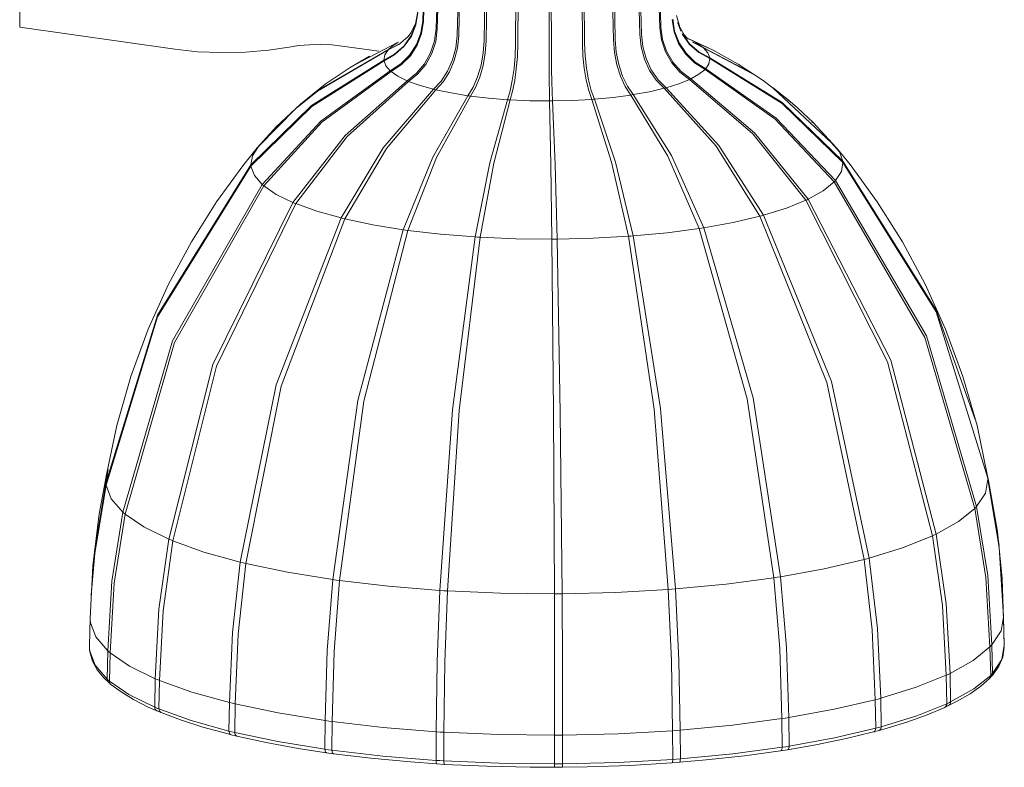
# Model space of a CAD drawing. Header units: millimetres. Extents: x -6729 to -4564, y -1759 to 6729.
# Tile 1 of 5: x -5787 to -5573, y -1759 to -1597. Entities that reach past the tile are written whole.
import ezdxf

# ---------------------------------------------------------------- set-up
doc = ezdxf.new("R2010")
doc.units = ezdxf.units.MM
doc.layers.add('Luminarias', color=7, linetype='Continuous', lineweight=20)

# ---------------------------------------------------------------- blocks, each defined once
blk = doc.blocks.new('64273 - VENICE White wall lamp Stripes-561556-00 Isometrico PDF')
at = {"layer": 'Luminarias', "color": 9, "lineweight": 9, "true_color": 0xc0c0c0}
for p, q in [((-336.2, -1534.28), (-336.2, -1599.06)), ((-248.99, -1597.64), (-248.04, -1569.75)), ((-248.04, -1569.75), (-248.99, -1597.64)), ((-247.9, -1569.87), (-248.85, -1597.76)), ((-248.85, -1597.76), (-247.9, -1569.87)), ((-246.09, -1599.35), (-245.23, -1571.4)), ((-245.23, -1571.4), (-246.09, -1599.35)), ((-244.99, -1571.5), (-245.83, -1599.46)), ((-245.83, -1599.46), (-244.99, -1571.5)), ((-197.67, -1599.14), (-198.53, -1571.2)), ((-198.53, -1571.2), (-197.67, -1599.14)), ((-198.31, -1571.09), (-197.43, -1599.03)), ((-197.43, -1599.03), (-198.31, -1571.09)), ((-241.54, -1600.81), (-240.86, -1572.81)), ((-240.86, -1572.81), (-241.54, -1600.81)), ((-240.51, -1572.89), (-241.19, -1600.9)), ((-241.19, -1600.9), (-240.51, -1572.89)), ((-235.68, -1601.92), (-235.2, -1573.88)), ((-235.2, -1573.88), (-235.68, -1601.92)), ((-234.79, -1573.93), (-235.25, -1601.98)), ((-235.25, -1601.98), (-234.79, -1573.93)), ((-228.89, -1602.6), (-228.65, -1574.54)), ((-228.65, -1574.54), (-228.89, -1602.6)), ((-228.19, -1574.56), (-228.42, -1602.63)), ((-228.42, -1602.63), (-228.19, -1574.56)), ((-214.42, -1602.54), (-214.69, -1574.48)), ((-214.69, -1574.48), (-214.42, -1602.54)), ((-214.24, -1574.44), (-213.95, -1602.51)), ((-213.95, -1602.51), (-214.24, -1574.44)), ((-207.72, -1601.8), (-208.24, -1573.76)), ((-208.24, -1573.76), (-207.72, -1601.8)), ((-207.83, -1573.7), (-207.31, -1601.73)), ((-207.31, -1601.73), (-207.83, -1573.7)), ((-202.01, -1600.64), (-202.72, -1572.64)), ((-202.72, -1572.64), (-202.01, -1600.64)), ((-202.4, -1572.55), (-201.67, -1600.55)), ((-201.67, -1600.55), (-202.4, -1572.55)), ((-221.64, -1602.82), (-221.66, -1574.74)), ((-221.66, -1574.74), (-221.64, -1602.82)), ((-221.19, -1574.74), (-221.15, -1602.81)), ((-221.15, -1602.81), (-221.19, -1574.74)), ((-193.77, -1598.03), (-193.75, -1598.07)), ((-193.75, -1598.07), (-193.77, -1598.03)), ((-302.6, -1603.82), (-336.2, -1599.06)), ((-263.66, -1607.14), (-254.3, -1602.3)), ((-252.16, -1601.06), (-252.31, -1601.22)), ((-191.67, -1601.45), (-191.58, -1601.53)), ((-191.58, -1601.53), (-191.53, -1601.57)), ((-191.39, -1601.56), (-191.48, -1601.52)), ((-187.15, -1603.56), (-191.48, -1601.52)), ((-191.48, -1601.52), (-187.15, -1603.56)), ((-190.64, -1602.23), (-188.38, -1603.36)), ((-188.38, -1603.36), (-190.64, -1602.23)), ((-258.46, -1604.23), (-266.39, -1603.11)), ((-255.77, -1603.58), (-254.03, -1602.64)), ((-254.03, -1602.64), (-255.77, -1603.58)), ((-188.21, -1603.51), (-190.48, -1602.37)), ((-190.48, -1602.37), (-188.21, -1603.51)), ((-188.38, -1603.36), (-189.89, -1602.33)), ((-188.29, -1603.4), (-178.13, -1608.75)), ((-178.13, -1608.75), (-188.29, -1603.4)), ((-177.78, -1609.02), (-188.21, -1603.51)), ((-188.21, -1603.51), (-177.78, -1609.02)), ((-173.15, -1612.16), (-168.94, -1615.55)), ((-168.94, -1615.55), (-173.15, -1612.16)), ((-160.5, -1624.04), (-173.15, -1612.19)), ((-173.15, -1612.19), (-160.5, -1624.04)), ((-167.86, -1616.5), (-169.94, -1614.7)), ((-284.54, -1624.86), (-276.27, -1616.49)), ((-276.27, -1616.49), (-284.54, -1624.86)), ((-276.05, -1616.26), (-276.04, -1616.25)), ((-276.04, -1616.25), (-276.05, -1616.26)), ((-282.87, -1622.95), (-280.6, -1620.54)), ((-164.75, -1619.49), (-164.5, -1619.73)), ((-164.5, -1619.73), (-164.75, -1619.49)), ((-284.74, -1625.08), (-282.87, -1622.95)), ((-284.51, -1624.85), (-284.28, -1624.58)), ((-284.28, -1624.58), (-284.51, -1624.85)), ((-317.04, -1694.68), (-317.55, -1697.65)), ((-126.71, -1696.4), (-126.83, -1695.77)), ((-126.62, -1696.82), (-124.26, -1711.17)), ((-124.26, -1711.17), (-126.62, -1696.82)), ((-123.61, -1718.36), (-124.63, -1708.15)), ((-123.29, -1726.92), (-123.61, -1718.36)), ((-320.93, -1726.82), (-321.09, -1732.96)), ((-320.92, -1726.51), (-320.92, -1727.41)), ((-123.35, -1726.12), (-123.33, -1726.56)), ((-123.33, -1726.56), (-123.35, -1726.12)), ((-123.15, -1732.7), (-123.3, -1726.56)), ((-123.3, -1726.56), (-123.15, -1732.7)), ((-123.13, -1732.96), (-123.29, -1726.82)), ((-321.09, -1733.13), (-321.08, -1733.62)), ((-321.08, -1732.82), (-321.08, -1733.55)), ((-321.08, -1733.62), (-321.03, -1734.12)), ((-321.03, -1733.77), (-321.03, -1733.99)), ((-321.03, -1733.99), (-321.03, -1733.77)), ((-321.03, -1733.99), (-321, -1734.24)), ((-321, -1734.24), (-321.03, -1733.99)), ((-317.27, -1740.08), (-317.12, -1733.92)), ((-317.12, -1733.92), (-317.27, -1740.08)), ((-316.63, -1734.34), (-316.78, -1740.5)), ((-316.78, -1740.5), (-316.63, -1734.34)), ((-126.08, -1739.25), (-126.24, -1733.1)), ((-126.24, -1733.1), (-126.08, -1739.25)), ((-125.83, -1732.67), (-125.68, -1738.82)), ((-125.68, -1738.82), (-125.83, -1732.67)), ((-123.18, -1732.95), (-123.15, -1732.7)), ((-123.15, -1732.7), (-123.18, -1732.95)), ((-316.98, -1740.75), (-316.47, -1741.19)), ((-306.98, -1746.13), (-306.85, -1739.96)), ((-306.85, -1739.96), (-306.98, -1746.13)), ((-305.95, -1740.34), (-306.08, -1746.5)), ((-306.08, -1746.5), (-305.95, -1740.34)), ((-135.57, -1745.39), (-135.7, -1739.22)), ((-135.7, -1739.22), (-135.57, -1745.39)), ((-134.88, -1738.84), (-134.74, -1745)), ((-134.74, -1745), (-134.88, -1738.84)), ((-125.91, -1739.44), (-126.34, -1739.89)), ((-150.95, -1750.69), (-151.06, -1744.51)), ((-151.06, -1744.51), (-150.95, -1750.69)), ((-149.87, -1744.2), (-149.76, -1750.37)), ((-149.76, -1750.37), (-149.87, -1744.2)), ((-306.52, -1746.92), (-305.61, -1747.29)), ((-290.91, -1751.29), (-290.8, -1745.12)), ((-290.8, -1745.12), (-290.91, -1751.29)), ((-289.55, -1745.42), (-289.66, -1751.59)), ((-289.66, -1751.59), (-289.55, -1745.42)), ((-135.19, -1745.78), (-136.02, -1746.17)), ((-270.15, -1755.22), (-270.07, -1749.04)), ((-270.07, -1749.04), (-270.15, -1755.22)), ((-268.56, -1749.25), (-268.63, -1755.43)), ((-268.63, -1755.43), (-268.56, -1749.25)), ((-171.18, -1754.79), (-171.26, -1748.61)), ((-171.26, -1748.61), (-171.18, -1754.79)), ((-169.79, -1748.38), (-169.71, -1754.56)), ((-169.71, -1754.56), (-169.79, -1748.38)), ((-246.11, -1757.64), (-246.07, -1751.45)), ((-246.07, -1751.45), (-246.11, -1757.64)), ((-194.88, -1757.42), (-194.92, -1751.23)), ((-194.92, -1751.23), (-194.88, -1757.42)), ((-193.27, -1751.11), (-193.23, -1757.29)), ((-193.23, -1757.29), (-193.27, -1751.11)), ((-150.23, -1751.16), (-151.41, -1751.48)), ((-290.45, -1752.08), (-289.21, -1752.38)), ((-244.4, -1751.56), (-244.43, -1757.74)), ((-244.43, -1757.74), (-244.4, -1751.56)), ((-220.44, -1758.39), (-220.44, -1752.2)), ((-220.44, -1752.2), (-220.44, -1758.39)), ((-218.72, -1752.19), (-218.71, -1758.38)), ((-218.71, -1758.38), (-218.72, -1752.19)), ((-170.08, -1755.33), (-171.54, -1755.56)), ((-269.8, -1755.98), (-268.29, -1756.19)), ((-245.93, -1758.39), (-244.26, -1758.49)), ((-218.74, -1759.12), (-220.45, -1759.13)), ((-193.44, -1758.04), (-195.08, -1758.17))]:
    blk.add_line(p, q, dxfattribs=at)
for points in [[(-250.07, -1595.61, 0), (-250.58, -1598.32, 0), (-251.53, -1600.25, 0), (-252.16, -1601.06, 0)], [(-250.05, -1595.93, 0), (-250.46, -1598.53, 0), (-251.45, -1600.99, 0), (-252.99, -1603.17, 0), (-254.99, -1604.97, 0), (-257.36, -1606.29, 0)], [(-257.36, -1606.29, 0), (-254.99, -1604.97, 0), (-252.99, -1603.17, 0), (-251.45, -1600.99, 0), (-250.46, -1598.53, 0), (-250.05, -1595.93, 0)], [(-256.02, -1608.46, 0), (-253.74, -1606.99, 0), (-251.82, -1605.07, 0), (-250.34, -1602.79, 0), (-249.38, -1600.27, 0), (-248.99, -1597.64, 0)], [(-248.99, -1597.64, 0), (-249.38, -1600.27, 0), (-250.34, -1602.79, 0), (-251.82, -1605.07, 0), (-253.74, -1606.99, 0), (-256.02, -1608.46, 0)], [(-248.85, -1597.76, 0), (-249.24, -1600.39, 0), (-250.19, -1602.92, 0), (-251.66, -1605.2, 0), (-253.58, -1607.13, 0), (-255.84, -1608.61, 0)], [(-255.84, -1608.61, 0), (-253.58, -1607.13, 0), (-251.66, -1605.2, 0), (-250.19, -1602.92, 0), (-249.24, -1600.39, 0), (-248.85, -1597.76, 0)], [(-187.9, -1608.16, 0), (-190.19, -1606.72, 0), (-192.14, -1604.81, 0), (-193.63, -1602.55, 0), (-194.59, -1600.04, 0), (-194.99, -1597.41, 0)], [(-194.99, -1597.41, 0), (-194.59, -1600.04, 0), (-193.63, -1602.55, 0), (-192.14, -1604.81, 0), (-190.19, -1606.72, 0), (-187.9, -1608.16, 0)], [(-194.87, -1597.29, 0), (-194.48, -1599.91, 0), (-193.51, -1602.42, 0), (-192.01, -1604.68, 0), (-190.06, -1606.57, 0), (-187.75, -1608.01, 0)], [(-187.75, -1608.01, 0), (-190.06, -1606.57, 0), (-192.01, -1604.68, 0), (-193.51, -1602.42, 0), (-194.48, -1599.91, 0), (-194.87, -1597.29, 0)], [(-194.08, -1596.52, 0), (-193.37, -1599.03, 0), (-192.39, -1600.67, 0), (-191.67, -1601.45, 0)], [(-250.47, -1598.4, 0), (-251.47, -1600.86, 0), (-253.01, -1603.03, 0), (-255.01, -1604.82, 0), (-257.37, -1606.13, 0)], [(-257.37, -1606.13, 0), (-255.01, -1604.82, 0), (-253.01, -1603.03, 0), (-251.47, -1600.86, 0), (-250.47, -1598.4, 0)], [(-252.35, -1610.61, 0), (-250.32, -1609, 0), (-248.61, -1606.96, 0), (-247.29, -1604.59, 0), (-246.43, -1602.01, 0), (-246.09, -1599.35, 0)], [(-246.09, -1599.35, 0), (-246.43, -1602.01, 0), (-247.29, -1604.59, 0), (-248.61, -1606.96, 0), (-250.32, -1609, 0), (-252.35, -1610.61, 0)], [(-245.83, -1599.46, 0), (-246.17, -1602.12, 0), (-247.02, -1604.7, 0), (-248.32, -1607.08, 0), (-250.02, -1609.13, 0), (-252.03, -1610.75, 0)], [(-252.03, -1610.75, 0), (-250.02, -1609.13, 0), (-248.32, -1607.08, 0), (-247.02, -1604.7, 0), (-246.17, -1602.12, 0), (-245.83, -1599.46, 0)], [(-191.28, -1610.35, 0), (-193.34, -1608.76, 0), (-195.1, -1606.73, 0), (-196.44, -1604.37, 0), (-197.31, -1601.8, 0), (-197.67, -1599.14, 0)], [(-197.67, -1599.14, 0), (-197.31, -1601.8, 0), (-196.44, -1604.37, 0), (-195.1, -1606.73, 0), (-193.34, -1608.76, 0), (-191.28, -1610.35, 0)], [(-197.43, -1599.03, 0), (-197.08, -1601.68, 0), (-196.2, -1604.25, 0), (-194.84, -1606.61, 0), (-193.07, -1608.63, 0), (-190.98, -1610.21, 0)], [(-190.98, -1610.21, 0), (-193.07, -1608.63, 0), (-194.84, -1606.61, 0), (-196.2, -1604.25, 0), (-197.08, -1601.68, 0), (-197.43, -1599.03, 0)], [(-193.1, -1599.92, 0), (-193.75, -1598.16, 0), (-193.78, -1598.07, 0)], [(-193.78, -1598.07, 0), (-193.75, -1598.16, 0), (-193.1, -1599.92, 0)], [(-256.47, -1603.95, 0), (-254.17, -1602.79, 0), (-252.21, -1601.12, 0)], [(-252.21, -1601.12, 0), (-254.17, -1602.79, 0), (-256.47, -1603.95, 0)], [(-254.3, -1602.3, 0), (-255.44, -1603.04, 0), (-256.32, -1603.8, 0)], [(-252.31, -1601.22, 0), (-252.76, -1601.63, 0), (-252.79, -1601.65, 0)], [(-246.62, -1612.45, 0), (-244.98, -1610.72, 0), (-243.59, -1608.57, 0), (-242.52, -1606.12, 0), (-241.83, -1603.49, 0), (-241.54, -1600.81, 0)], [(-241.54, -1600.81, 0), (-241.83, -1603.49, 0), (-242.52, -1606.12, 0), (-243.59, -1608.57, 0), (-244.98, -1610.72, 0), (-246.62, -1612.45, 0)], [(-241.19, -1600.9, 0), (-241.47, -1603.57, 0), (-242.15, -1606.21, 0), (-243.2, -1608.66, 0), (-244.56, -1610.82, 0), (-246.18, -1612.56, 0)], [(-246.18, -1612.56, 0), (-244.56, -1610.82, 0), (-243.2, -1608.66, 0), (-242.15, -1606.21, 0), (-241.47, -1603.57, 0), (-241.19, -1600.9, 0)], [(-239.23, -1613.85, 0), (-238.08, -1612.02, 0), (-237.11, -1609.8, 0), (-236.36, -1607.28, 0), (-235.88, -1604.61, 0), (-235.68, -1601.92, 0)], [(-235.68, -1601.92, 0), (-235.88, -1604.61, 0), (-236.36, -1607.28, 0), (-237.11, -1609.8, 0), (-238.08, -1612.02, 0), (-239.23, -1613.85, 0)], [(-235.25, -1601.98, 0), (-235.44, -1604.67, 0), (-235.91, -1607.34, 0), (-236.63, -1609.86, 0), (-237.57, -1612.09, 0), (-238.68, -1613.93, 0)], [(-238.68, -1613.93, 0), (-237.57, -1612.09, 0), (-236.63, -1609.86, 0), (-235.91, -1607.34, 0), (-235.44, -1604.67, 0), (-235.25, -1601.98, 0)], [(-203.97, -1613.7, 0), (-205.18, -1611.88, 0), (-206.21, -1609.66, 0), (-207, -1607.16, 0), (-207.52, -1604.49, 0), (-207.72, -1601.8, 0)], [(-207.72, -1601.8, 0), (-207.52, -1604.49, 0), (-207, -1607.16, 0), (-206.21, -1609.66, 0), (-205.18, -1611.88, 0), (-203.97, -1613.7, 0)], [(-207.31, -1601.73, 0), (-207.09, -1604.42, 0), (-206.57, -1607.09, 0), (-205.75, -1609.59, 0), (-204.69, -1611.8, 0), (-203.44, -1613.62, 0)], [(-203.44, -1613.62, 0), (-204.69, -1611.8, 0), (-205.75, -1609.59, 0), (-206.57, -1607.09, 0), (-207.09, -1604.42, 0), (-207.31, -1601.73, 0)], [(-196.76, -1612.24, 0), (-198.46, -1610.52, 0), (-199.9, -1608.38, 0), (-201, -1605.94, 0), (-201.72, -1603.31, 0), (-202.01, -1600.64, 0)], [(-202.01, -1600.64, 0), (-201.72, -1603.31, 0), (-201, -1605.94, 0), (-199.9, -1608.38, 0), (-198.46, -1610.52, 0), (-196.76, -1612.24, 0)], [(-201.67, -1600.55, 0), (-201.38, -1603.22, 0), (-200.65, -1605.84, 0), (-199.53, -1608.28, 0), (-198.06, -1610.41, 0), (-196.33, -1612.12, 0)], [(-196.33, -1612.12, 0), (-198.06, -1610.41, 0), (-199.53, -1608.28, 0), (-200.65, -1605.84, 0), (-201.38, -1603.22, 0), (-201.67, -1600.55, 0)], [(-186.85, -1605.83, 0), (-189.22, -1604.54, 0), (-191.22, -1602.77, 0), (-192.76, -1600.6, 0), (-192.82, -1600.48, 0)], [(-192.82, -1600.48, 0), (-192.76, -1600.6, 0), (-191.22, -1602.77, 0), (-189.22, -1604.54, 0), (-186.85, -1605.83, 0)], [(-192.77, -1600.47, 0), (-191.23, -1602.63, 0), (-189.23, -1604.39, 0), (-186.87, -1605.67, 0)], [(-186.87, -1605.67, 0), (-189.23, -1604.39, 0), (-191.23, -1602.63, 0), (-192.77, -1600.47, 0)], [(-169.94, -1614.7, 0), (-175.29, -1610.57, 0), (-180.71, -1607.02, 0), (-186.11, -1604.02, 0), (-191.39, -1601.56, 0)], [(-277.89, -1603.34, 0), (-282.37, -1604.03, 0), (-287.36, -1604.43, 0), (-292.58, -1604.54, 0), (-297.76, -1604.33, 0), (-302.6, -1603.82, 0)], [(-266.39, -1603.11, 0), (-268.64, -1602.87, 0), (-271.05, -1602.78, 0), (-273.48, -1602.82, 0), (-275.8, -1603.01, 0), (-277.89, -1603.34, 0)], [(-276.15, -1616.39, 0), (-271.73, -1612.84, 0), (-256.47, -1603.95, 0)], [(-256.47, -1603.95, 0), (-271.73, -1612.84, 0), (-276.15, -1616.39, 0)], [(-271.56, -1612.64, 0), (-271.52, -1612.62, 0), (-256.4, -1603.83, 0)], [(-256.4, -1603.83, 0), (-271.52, -1612.62, 0), (-271.56, -1612.64, 0)], [(-256.47, -1603.95, 0), (-257.18, -1605.04, 0), (-257.37, -1606.13, 0)], [(-256.32, -1603.8, 0), (-256.4, -1603.88, 0), (-256.47, -1603.95, 0)], [(-230.66, -1614.71, 0), (-230.09, -1612.83, 0), (-229.6, -1610.55, 0), (-229.23, -1608, 0), (-228.99, -1605.31, 0), (-228.89, -1602.6, 0)], [(-228.89, -1602.6, 0), (-228.99, -1605.31, 0), (-229.23, -1608, 0), (-229.6, -1610.55, 0), (-230.09, -1612.83, 0), (-230.66, -1614.71, 0)], [(-228.42, -1602.63, 0), (-228.51, -1605.34, 0), (-228.73, -1608.03, 0), (-229.08, -1610.58, 0), (-229.53, -1612.86, 0), (-230.06, -1614.75, 0)], [(-230.06, -1614.75, 0), (-229.53, -1612.86, 0), (-229.08, -1610.58, 0), (-228.73, -1608.03, 0), (-228.51, -1605.34, 0), (-228.42, -1602.63, 0)], [(-221.52, -1614.98, 0), (-221.56, -1613.08, 0), (-221.59, -1610.79, 0), (-221.62, -1608.22, 0), (-221.63, -1605.52, 0), (-221.64, -1602.82, 0)], [(-221.64, -1602.82, 0), (-221.63, -1605.52, 0), (-221.62, -1608.22, 0), (-221.59, -1610.79, 0), (-221.56, -1613.08, 0), (-221.52, -1614.98, 0)], [(-221.15, -1602.81, 0), (-221.14, -1605.52, 0), (-221.1, -1608.22, 0), (-221.05, -1610.78, 0), (-220.98, -1613.07, 0), (-220.9, -1614.98, 0)], [(-220.9, -1614.98, 0), (-220.98, -1613.07, 0), (-221.05, -1610.78, 0), (-221.1, -1608.22, 0), (-221.14, -1605.52, 0), (-221.15, -1602.81, 0)], [(-212.41, -1614.64, 0), (-213.06, -1612.75, 0), (-213.61, -1610.48, 0), (-214.03, -1607.93, 0), (-214.31, -1605.24, 0), (-214.42, -1602.54, 0)], [(-214.42, -1602.54, 0), (-214.31, -1605.24, 0), (-214.03, -1607.93, 0), (-213.61, -1610.48, 0), (-213.06, -1612.75, 0), (-212.41, -1614.64, 0)], [(-213.95, -1602.51, 0), (-213.83, -1605.21, 0), (-213.54, -1607.9, 0), (-213.09, -1610.44, 0), (-212.51, -1612.71, 0), (-211.82, -1614.59, 0)], [(-211.82, -1614.59, 0), (-212.51, -1612.71, 0), (-213.09, -1610.44, 0), (-213.54, -1607.9, 0), (-213.83, -1605.21, 0), (-213.95, -1602.51, 0)], [(-188.21, -1603.51, 0), (-188.29, -1603.43, 0), (-188.38, -1603.36, 0)], [(-186.87, -1605.67, 0), (-187.28, -1604.58, 0), (-188.21, -1603.51, 0)], [(-257.37, -1606.13, 0), (-273.03, -1615.99, 0), (-286.18, -1628.82, 0)], [(-286.18, -1628.82, 0), (-273.03, -1615.99, 0), (-257.37, -1606.13, 0)], [(-257.36, -1606.29, 0), (-273.01, -1616.21, 0), (-286.15, -1629.11, 0)], [(-286.15, -1629.11, 0), (-273.01, -1616.21, 0), (-257.36, -1606.29, 0)], [(-280.6, -1620.54, 0), (-275.41, -1615.66, 0), (-270.07, -1611.39, 0), (-264.67, -1607.72, 0), (-260.5, -1605.28, 0)], [(-257.37, -1606.13, 0), (-257.37, -1606.21, 0), (-257.36, -1606.29, 0)], [(-257.36, -1606.29, 0), (-256.95, -1607.39, 0), (-256.02, -1608.46, 0)], [(-187.75, -1608.01, 0), (-187.04, -1606.93, 0), (-186.85, -1605.83, 0)], [(-186.87, -1605.67, 0), (-171.22, -1615.32, 0), (-158.07, -1627.98, 0)], [(-186.85, -1605.83, 0), (-186.86, -1605.75, 0), (-186.87, -1605.67, 0)], [(-158.07, -1627.98, 0), (-171.22, -1615.32, 0), (-186.87, -1605.67, 0)], [(-158.04, -1628.27, 0), (-171.19, -1615.55, 0), (-186.85, -1605.83, 0)], [(-186.85, -1605.83, 0), (-171.19, -1615.55, 0), (-158.04, -1628.27, 0)], [(-283.72, -1633.04, 0), (-271.07, -1619.34, 0), (-256.02, -1608.46, 0)], [(-256.02, -1608.46, 0), (-271.07, -1619.34, 0), (-283.72, -1633.04, 0)], [(-255.84, -1608.61, 0), (-270.82, -1619.56, 0), (-283.4, -1633.32, 0)], [(-283.4, -1633.32, 0), (-270.82, -1619.56, 0), (-255.84, -1608.61, 0)], [(-256.02, -1608.46, 0), (-255.93, -1608.53, 0), (-255.84, -1608.61, 0)], [(-255.84, -1608.61, 0), (-254.34, -1609.64, 0), (-252.35, -1610.61, 0)], [(-190.98, -1610.21, 0), (-189.2, -1609.21, 0), (-187.9, -1608.16, 0)], [(-187.9, -1608.16, 0), (-187.83, -1608.09, 0), (-187.75, -1608.01, 0)], [(-159.94, -1632.51, 0), (-172.71, -1618.92, 0), (-187.9, -1608.16, 0)], [(-187.9, -1608.16, 0), (-172.71, -1618.92, 0), (-159.94, -1632.51, 0)], [(-187.75, -1608.01, 0), (-172.5, -1618.7, 0), (-159.68, -1632.23, 0)], [(-159.68, -1632.23, 0), (-172.5, -1618.7, 0), (-187.75, -1608.01, 0)], [(-277.06, -1636.96, 0), (-265.78, -1622.46, 0), (-252.35, -1610.61, 0)], [(-252.35, -1610.61, 0), (-265.78, -1622.46, 0), (-277.06, -1636.96, 0)], [(-252.03, -1610.75, 0), (-265.31, -1622.65, 0), (-276.47, -1637.2, 0)], [(-276.47, -1637.2, 0), (-265.31, -1622.65, 0), (-252.03, -1610.75, 0)], [(-252.35, -1610.61, 0), (-252.19, -1610.68, 0), (-252.03, -1610.75, 0)], [(-252.03, -1610.75, 0), (-249.53, -1611.64, 0), (-246.62, -1612.45, 0)], [(-196.33, -1612.12, 0), (-193.59, -1611.28, 0), (-191.28, -1610.35, 0)], [(-191.28, -1610.35, 0), (-191.13, -1610.28, 0), (-190.98, -1610.21, 0)], [(-166.08, -1636.48, 0), (-177.58, -1622.08, 0), (-191.28, -1610.35, 0)], [(-191.28, -1610.35, 0), (-177.58, -1622.08, 0), (-166.08, -1636.48, 0)], [(-190.98, -1610.21, 0), (-177.16, -1621.88, 0), (-165.55, -1636.23, 0)], [(-165.55, -1636.23, 0), (-177.16, -1621.88, 0), (-190.98, -1610.21, 0)], [(-266.65, -1640.3, 0), (-257.51, -1625.11, 0), (-246.62, -1612.45, 0)], [(-246.62, -1612.45, 0), (-257.51, -1625.11, 0), (-266.65, -1640.3, 0)], [(-246.18, -1612.56, 0), (-256.86, -1625.27, 0), (-265.84, -1640.5, 0)], [(-265.84, -1640.5, 0), (-256.86, -1625.27, 0), (-246.18, -1612.56, 0)], [(-246.62, -1612.45, 0), (-246.4, -1612.51, 0), (-246.18, -1612.56, 0)], [(-246.18, -1612.56, 0), (-242.86, -1613.26, 0), (-239.23, -1613.85, 0)], [(-203.44, -1613.62, 0), (-199.93, -1612.98, 0), (-196.76, -1612.24, 0)], [(-196.76, -1612.24, 0), (-196.54, -1612.18, 0), (-196.33, -1612.12, 0)], [(-176.04, -1639.91, 0), (-185.5, -1624.8, 0), (-196.76, -1612.24, 0)], [(-196.76, -1612.24, 0), (-185.5, -1624.8, 0), (-176.04, -1639.91, 0)], [(-196.33, -1612.12, 0), (-184.89, -1624.64, 0), (-175.27, -1639.71, 0)], [(-175.27, -1639.71, 0), (-184.89, -1624.64, 0), (-196.33, -1612.12, 0)], [(-253.21, -1642.84, 0), (-246.83, -1627.13, 0), (-239.23, -1613.85, 0)], [(-239.23, -1613.85, 0), (-246.83, -1627.13, 0), (-253.21, -1642.84, 0)], [(-238.68, -1613.93, 0), (-246.04, -1627.24, 0), (-252.23, -1642.98, 0)], [(-252.23, -1642.98, 0), (-246.04, -1627.24, 0), (-238.68, -1613.93, 0)], [(-239.23, -1613.85, 0), (-238.96, -1613.89, 0), (-238.68, -1613.93, 0)], [(-238.68, -1613.93, 0), (-234.77, -1614.38, 0), (-230.66, -1614.71, 0)], [(-237.65, -1644.41, 0), (-234.46, -1628.38, 0), (-230.66, -1614.71, 0)], [(-230.66, -1614.71, 0), (-234.46, -1628.38, 0), (-237.65, -1644.41, 0)], [(-230.06, -1614.75, 0), (-233.6, -1628.43, 0), (-236.56, -1644.48, 0)], [(-236.56, -1644.48, 0), (-233.6, -1628.43, 0), (-230.06, -1614.75, 0)], [(-230.66, -1614.71, 0), (-230.36, -1614.73, 0), (-230.06, -1614.75, 0)], [(-230.06, -1614.75, 0), (-225.82, -1614.93, 0), (-221.52, -1614.98, 0)], [(-221.03, -1644.9, 0), (-221.25, -1628.76, 0), (-221.52, -1614.98, 0)], [(-221.52, -1614.98, 0), (-221.21, -1614.98, 0), (-220.9, -1614.98, 0)], [(-221.52, -1614.98, 0), (-221.25, -1628.76, 0), (-221.03, -1644.9, 0)], [(-220.9, -1614.98, 0), (-216.61, -1614.87, 0), (-212.41, -1614.64, 0)], [(-220.9, -1614.98, 0), (-220.36, -1628.76, 0), (-219.91, -1644.89, 0)], [(-219.91, -1644.89, 0), (-220.36, -1628.76, 0), (-220.9, -1614.98, 0)], [(-212.41, -1614.64, 0), (-212.11, -1614.61, 0), (-211.82, -1614.59, 0)], [(-204.48, -1644.27, 0), (-208.1, -1628.26, 0), (-212.41, -1614.64, 0)], [(-212.41, -1614.64, 0), (-208.1, -1628.26, 0), (-204.48, -1644.27, 0)], [(-211.82, -1614.59, 0), (-207.79, -1614.21, 0), (-203.97, -1613.7, 0)], [(-211.82, -1614.59, 0), (-207.25, -1628.2, 0), (-203.41, -1644.19, 0)], [(-203.41, -1644.19, 0), (-207.25, -1628.2, 0), (-211.82, -1614.59, 0)], [(-203.97, -1613.7, 0), (-203.7, -1613.66, 0), (-203.44, -1613.62, 0)], [(-189.14, -1642.57, 0), (-195.91, -1626.91, 0), (-203.97, -1613.7, 0)], [(-203.97, -1613.7, 0), (-195.91, -1626.91, 0), (-189.14, -1642.57, 0)], [(-203.44, -1613.62, 0), (-195.15, -1626.79, 0), (-188.18, -1642.42, 0)], [(-188.18, -1642.42, 0), (-195.15, -1626.79, 0), (-203.44, -1613.62, 0)], [(-159.48, -1625.08, 0), (-164.48, -1619.68, 0), (-167.86, -1616.5, 0)], [(-317.48, -1696.18, 0), (-315.19, -1685.22, 0), (-312.15, -1674.6, 0), (-308.4, -1664.39, 0), (-304.01, -1654.65, 0), (-299.05, -1645.44, 0), (-293.59, -1636.79, 0), (-287.71, -1628.75, 0), (-284.78, -1625.13, 0)], [(-284.54, -1624.86, 0), (-285.84, -1626.83, 0), (-286.18, -1628.82, 0)], [(-158.07, -1627.98, 0), (-158.81, -1625.99, 0), (-160.5, -1624.04, 0)], [(-126.75, -1696.18, 0), (-129.03, -1685.22, 0), (-132.08, -1674.6, 0), (-135.83, -1664.39, 0), (-140.22, -1654.65, 0), (-145.18, -1645.44, 0), (-150.64, -1636.79, 0), (-156.51, -1628.75, 0), (-159.44, -1625.13, 0)], [(-286.18, -1628.82, 0), (-306.38, -1661.33, 0), (-317.55, -1697.65, 0)], [(-317.55, -1697.65, 0), (-306.38, -1661.33, 0), (-286.18, -1628.82, 0)], [(-286.15, -1629.11, 0), (-306.35, -1661.7, 0), (-317.51, -1698.07, 0)], [(-317.51, -1698.07, 0), (-306.35, -1661.7, 0), (-286.15, -1629.11, 0)], [(-286.18, -1628.82, 0), (-286.17, -1628.96, 0), (-286.15, -1629.11, 0)], [(-286.15, -1629.11, 0), (-285.41, -1631.09, 0), (-283.72, -1633.04, 0)], [(-159.68, -1632.23, 0), (-158.39, -1630.26, 0), (-158.04, -1628.27, 0)], [(-158.07, -1627.98, 0), (-137.88, -1660.22, 0), (-129.43, -1683.9, 0)], [(-158.04, -1628.27, 0), (-158.05, -1628.12, 0), (-158.07, -1627.98, 0)], [(-129.43, -1683.9, 0), (-137.88, -1660.22, 0), (-158.07, -1627.98, 0)], [(-126.71, -1696.61, 0), (-137.84, -1660.6, 0), (-158.04, -1628.27, 0)], [(-158.04, -1628.27, 0), (-137.84, -1660.6, 0), (-126.71, -1696.61, 0)], [(-313.88, -1703.94, 0), (-303.14, -1666.88, 0), (-283.72, -1633.04, 0)], [(-283.72, -1633.04, 0), (-303.14, -1666.88, 0), (-313.88, -1703.94, 0)], [(-283.4, -1633.32, 0), (-302.73, -1667.24, 0), (-313.41, -1704.35, 0)], [(-313.41, -1704.35, 0), (-302.73, -1667.24, 0), (-283.4, -1633.32, 0)], [(-283.72, -1633.04, 0), (-283.56, -1633.18, 0), (-283.4, -1633.32, 0)], [(-283.4, -1633.32, 0), (-280.67, -1635.19, 0), (-277.06, -1636.96, 0)], [(-165.55, -1636.23, 0), (-162.3, -1634.41, 0), (-159.94, -1632.51, 0)], [(-159.94, -1632.51, 0), (-159.81, -1632.37, 0), (-159.68, -1632.23, 0)], [(-129.51, -1703.15, 0), (-140.34, -1666.18, 0), (-159.94, -1632.51, 0)], [(-159.94, -1632.51, 0), (-140.34, -1666.18, 0), (-129.51, -1703.15, 0)], [(-159.68, -1632.23, 0), (-140, -1665.81, 0), (-129.12, -1702.73, 0)], [(-129.12, -1702.73, 0), (-140, -1665.81, 0), (-159.68, -1632.23, 0)], [(-166.08, -1636.48, 0), (-165.81, -1636.36, 0), (-165.55, -1636.23, 0)], [(-165.55, -1636.23, 0), (-147.72, -1671.07, 0), (-137.86, -1708.69, 0)], [(-137.86, -1708.69, 0), (-147.72, -1671.07, 0), (-165.55, -1636.23, 0)], [(-303.96, -1709.77, 0), (-294.38, -1672.03, 0), (-277.06, -1636.96, 0)], [(-277.06, -1636.96, 0), (-294.38, -1672.03, 0), (-303.96, -1709.77, 0)], [(-276.47, -1637.2, 0), (-293.61, -1672.35, 0), (-303.09, -1710.14, 0)], [(-303.09, -1710.14, 0), (-293.61, -1672.35, 0), (-276.47, -1637.2, 0)], [(-277.06, -1636.96, 0), (-276.77, -1637.08, 0), (-276.47, -1637.2, 0)], [(-276.47, -1637.2, 0), (-271.93, -1638.83, 0), (-266.65, -1640.3, 0)], [(-175.27, -1639.71, 0), (-170.29, -1638.16, 0), (-166.08, -1636.48, 0)], [(-138.65, -1709.06, 0), (-148.42, -1671.4, 0), (-166.08, -1636.48, 0)], [(-166.08, -1636.48, 0), (-148.42, -1671.4, 0), (-138.65, -1709.06, 0)], [(-288.46, -1714.75, 0), (-280.69, -1676.43, 0), (-266.65, -1640.3, 0)], [(-266.65, -1640.3, 0), (-280.69, -1676.43, 0), (-288.46, -1714.75, 0)], [(-265.84, -1640.5, 0), (-279.63, -1676.69, 0), (-287.25, -1715.05, 0)], [(-287.25, -1715.05, 0), (-279.63, -1676.69, 0), (-265.84, -1640.5, 0)], [(-266.65, -1640.3, 0), (-266.25, -1640.4, 0), (-265.84, -1640.5, 0)], [(-265.84, -1640.5, 0), (-259.81, -1641.77, 0), (-253.21, -1642.84, 0)], [(-188.18, -1642.42, 0), (-181.81, -1641.26, 0), (-176.04, -1639.91, 0)], [(-176.04, -1639.91, 0), (-175.65, -1639.81, 0), (-175.27, -1639.71, 0)], [(-153.48, -1714.17, 0), (-161.52, -1675.92, 0), (-176.04, -1639.91, 0)], [(-176.04, -1639.91, 0), (-161.52, -1675.92, 0), (-153.48, -1714.17, 0)], [(-175.27, -1639.71, 0), (-160.5, -1675.64, 0), (-152.34, -1713.86, 0)], [(-152.34, -1713.86, 0), (-160.5, -1675.64, 0), (-175.27, -1639.71, 0)], [(-203.41, -1644.19, 0), (-196.08, -1643.49, 0), (-189.14, -1642.57, 0)], [(-189.14, -1642.57, 0), (-188.66, -1642.49, 0), (-188.18, -1642.42, 0)], [(-172.99, -1718.13, 0), (-178.74, -1679.41, 0), (-189.14, -1642.57, 0)], [(-189.14, -1642.57, 0), (-178.74, -1679.41, 0), (-172.99, -1718.13, 0)], [(-188.18, -1642.42, 0), (-177.49, -1679.21, 0), (-171.57, -1717.91, 0)], [(-171.57, -1717.91, 0), (-177.49, -1679.21, 0), (-188.18, -1642.42, 0)], [(-268.44, -1718.54, 0), (-263.01, -1679.77, 0), (-253.21, -1642.84, 0)], [(-253.21, -1642.84, 0), (-263.01, -1679.77, 0), (-268.44, -1718.54, 0)], [(-252.23, -1642.98, 0), (-261.72, -1679.95, 0), (-266.97, -1718.74, 0)], [(-266.97, -1718.74, 0), (-261.72, -1679.95, 0), (-252.23, -1642.98, 0)], [(-253.21, -1642.84, 0), (-252.72, -1642.91, 0), (-252.23, -1642.98, 0)], [(-252.23, -1642.98, 0), (-245.11, -1643.81, 0), (-237.65, -1644.41, 0)], [(-245.26, -1720.87, 0), (-242.55, -1681.83, 0), (-237.65, -1644.41, 0)], [(-237.65, -1644.41, 0), (-242.55, -1681.83, 0), (-245.26, -1720.87, 0)], [(-236.56, -1644.48, 0), (-241.12, -1681.92, 0), (-243.64, -1720.97, 0)], [(-243.64, -1720.97, 0), (-241.12, -1681.92, 0), (-236.56, -1644.48, 0)], [(-237.65, -1644.41, 0), (-237.11, -1644.45, 0), (-236.56, -1644.48, 0)], [(-236.56, -1644.48, 0), (-228.85, -1644.81, 0), (-221.03, -1644.9, 0)], [(-221.03, -1644.9, 0), (-220.47, -1644.89, 0), (-219.91, -1644.89, 0)], [(-220.5, -1721.6, 0), (-220.69, -1682.47, 0), (-221.03, -1644.9, 0)], [(-221.03, -1644.9, 0), (-220.69, -1682.47, 0), (-220.5, -1721.6, 0)], [(-219.91, -1644.89, 0), (-212.12, -1644.7, 0), (-204.48, -1644.27, 0)], [(-219.91, -1644.89, 0), (-219.22, -1682.46, 0), (-218.83, -1721.59, 0)], [(-218.83, -1721.59, 0), (-219.22, -1682.46, 0), (-219.91, -1644.89, 0)], [(-204.48, -1644.27, 0), (-203.95, -1644.23, 0), (-203.41, -1644.19, 0)], [(-195.85, -1720.66, 0), (-198.92, -1681.65, 0), (-204.48, -1644.27, 0)], [(-204.48, -1644.27, 0), (-198.92, -1681.65, 0), (-195.85, -1720.66, 0)], [(-203.41, -1644.19, 0), (-197.51, -1681.54, 0), (-194.25, -1720.54, 0)], [(-194.25, -1720.54, 0), (-197.51, -1681.54, 0), (-203.41, -1644.19, 0)], [(-320.94, -1726.92, 0), (-320.4, -1715.53, 0), (-319.02, -1704.28, 0), (-317.42, -1695.87, 0)], [(-124.63, -1708.15, 0), (-126.55, -1697.06, 0), (-126.81, -1695.87, 0)], [(-317.55, -1697.65, 0), (-320.01, -1712.45, 0), (-320.77, -1721.92, 0)], [(-320.77, -1721.92, 0), (-320.01, -1712.45, 0), (-317.55, -1697.65, 0)], [(-317.51, -1698.07, 0), (-319.96, -1712.89, 0), (-320.7, -1721.92, 0)], [(-320.7, -1721.92, 0), (-319.96, -1712.89, 0), (-317.51, -1698.07, 0)], [(-317.55, -1697.65, 0), (-317.53, -1697.86, 0), (-317.51, -1698.07, 0)], [(-317.51, -1698.07, 0), (-316.4, -1701.04, 0), (-313.88, -1703.94, 0)], [(-129.12, -1702.73, 0), (-127.19, -1699.8, 0), (-126.67, -1696.83, 0)], [(-126.67, -1696.83, 0), (-126.69, -1696.61, 0), (-126.71, -1696.4, 0)], [(-123.3, -1726.56, 0), (-124.22, -1711.61, 0), (-126.67, -1696.83, 0)], [(-126.67, -1696.83, 0), (-124.22, -1711.61, 0), (-123.3, -1726.56, 0)], [(-317.12, -1733.92, 0), (-316.24, -1718.9, 0), (-313.88, -1703.94, 0)], [(-313.88, -1703.94, 0), (-316.24, -1718.9, 0), (-317.12, -1733.92, 0)], [(-313.41, -1704.35, 0), (-315.76, -1719.32, 0), (-316.63, -1734.34, 0)], [(-316.63, -1734.34, 0), (-315.76, -1719.32, 0), (-313.41, -1704.35, 0)], [(-313.88, -1703.94, 0), (-313.65, -1704.14, 0), (-313.41, -1704.35, 0)], [(-313.41, -1704.35, 0), (-309.34, -1707.14, 0), (-303.96, -1709.77, 0)], [(-137.86, -1708.69, 0), (-133.02, -1705.98, 0), (-129.51, -1703.15, 0)], [(-129.51, -1703.15, 0), (-129.31, -1702.94, 0), (-129.12, -1702.73, 0)], [(-126.24, -1733.1, 0), (-127.12, -1718.09, 0), (-129.51, -1703.15, 0)], [(-129.51, -1703.15, 0), (-127.12, -1718.09, 0), (-126.24, -1733.1, 0)], [(-129.12, -1702.73, 0), (-126.73, -1717.66, 0), (-125.83, -1732.67, 0)], [(-125.83, -1732.67, 0), (-126.73, -1717.66, 0), (-129.12, -1702.73, 0)], [(-138.65, -1709.06, 0), (-138.25, -1708.88, 0), (-137.86, -1708.69, 0)], [(-137.86, -1708.69, 0), (-135.69, -1723.77, 0), (-134.88, -1738.84, 0)], [(-134.88, -1738.84, 0), (-135.69, -1723.77, 0), (-137.86, -1708.69, 0)], [(-306.85, -1739.96, 0), (-306.06, -1724.89, 0), (-303.96, -1709.77, 0)], [(-303.96, -1709.77, 0), (-306.06, -1724.89, 0), (-306.85, -1739.96, 0)], [(-303.09, -1710.14, 0), (-305.17, -1725.26, 0), (-305.95, -1740.34, 0)], [(-305.95, -1740.34, 0), (-305.17, -1725.26, 0), (-303.09, -1710.14, 0)], [(-303.96, -1709.77, 0), (-303.53, -1709.96, 0), (-303.09, -1710.14, 0)], [(-303.09, -1710.14, 0), (-296.33, -1712.56, 0), (-288.46, -1714.75, 0)], [(-152.34, -1713.86, 0), (-144.92, -1711.57, 0), (-138.65, -1709.06, 0)], [(-135.7, -1739.22, 0), (-136.51, -1724.16, 0), (-138.65, -1709.06, 0)], [(-138.65, -1709.06, 0), (-136.51, -1724.16, 0), (-135.7, -1739.22, 0)], [(-290.8, -1745.12, 0), (-290.16, -1730, 0), (-288.46, -1714.75, 0)], [(-288.46, -1714.75, 0), (-290.16, -1730, 0), (-290.8, -1745.12, 0)], [(-287.25, -1715.05, 0), (-288.92, -1730.3, 0), (-289.55, -1745.42, 0)], [(-289.55, -1745.42, 0), (-288.92, -1730.3, 0), (-287.25, -1715.05, 0)], [(-288.46, -1714.75, 0), (-287.86, -1714.9, 0), (-287.25, -1715.05, 0)], [(-287.25, -1715.05, 0), (-278.26, -1716.94, 0), (-268.44, -1718.54, 0)], [(-171.57, -1717.91, 0), (-162.08, -1716.18, 0), (-153.48, -1714.17, 0)], [(-153.48, -1714.17, 0), (-152.91, -1714.02, 0), (-152.34, -1713.86, 0)], [(-151.06, -1744.51, 0), (-151.72, -1729.4, 0), (-153.48, -1714.17, 0)], [(-153.48, -1714.17, 0), (-151.72, -1729.4, 0), (-151.06, -1744.51, 0)], [(-152.34, -1713.86, 0), (-150.54, -1729.08, 0), (-149.87, -1744.2, 0)], [(-149.87, -1744.2, 0), (-150.54, -1729.08, 0), (-152.34, -1713.86, 0)], [(-270.07, -1749.04, 0), (-269.63, -1733.88, 0), (-268.44, -1718.54, 0)], [(-268.44, -1718.54, 0), (-269.63, -1733.88, 0), (-270.07, -1749.04, 0)], [(-266.97, -1718.74, 0), (-268.12, -1734.09, 0), (-268.56, -1749.25, 0)], [(-268.56, -1749.25, 0), (-268.12, -1734.09, 0), (-266.97, -1718.74, 0)], [(-268.44, -1718.54, 0), (-267.71, -1718.64, 0), (-266.97, -1718.74, 0)], [(-266.97, -1718.74, 0), (-256.37, -1719.98, 0), (-245.26, -1720.87, 0)], [(-194.25, -1720.54, 0), (-183.34, -1719.5, 0), (-172.99, -1718.13, 0)], [(-172.99, -1718.13, 0), (-172.28, -1718.02, 0), (-171.57, -1717.91, 0)], [(-171.26, -1748.61, 0), (-171.73, -1733.46, 0), (-172.99, -1718.13, 0)], [(-172.99, -1718.13, 0), (-171.73, -1733.46, 0), (-171.26, -1748.61, 0)], [(-171.57, -1717.91, 0), (-170.27, -1733.23, 0), (-169.79, -1748.38, 0)], [(-169.79, -1748.38, 0), (-170.27, -1733.23, 0), (-171.57, -1717.91, 0)], [(-246.07, -1751.45, 0), (-245.85, -1736.27, 0), (-245.26, -1720.87, 0)], [(-245.26, -1720.87, 0), (-245.85, -1736.27, 0), (-246.07, -1751.45, 0)], [(-245.26, -1720.87, 0), (-244.45, -1720.93, 0), (-243.64, -1720.97, 0)], [(-243.64, -1720.97, 0), (-244.19, -1736.38, 0), (-244.4, -1751.56, 0)], [(-244.4, -1751.56, 0), (-244.19, -1736.38, 0), (-243.64, -1720.97, 0)], [(-243.64, -1720.97, 0), (-232.14, -1721.47, 0), (-220.5, -1721.6, 0)], [(-220.5, -1721.6, 0), (-219.67, -1721.59, 0), (-218.83, -1721.59, 0)], [(-220.44, -1752.2, 0), (-220.46, -1737.02, 0), (-220.5, -1721.6, 0)], [(-220.5, -1721.6, 0), (-220.46, -1737.02, 0), (-220.44, -1752.2, 0)], [(-218.83, -1721.59, 0), (-207.23, -1721.3, 0), (-195.85, -1720.66, 0)], [(-218.83, -1721.59, 0), (-218.75, -1737, 0), (-218.72, -1752.19, 0)], [(-218.72, -1752.19, 0), (-218.75, -1737, 0), (-218.83, -1721.59, 0)], [(-195.85, -1720.66, 0), (-195.05, -1720.6, 0), (-194.25, -1720.54, 0)], [(-194.92, -1751.23, 0), (-195.18, -1736.05, 0), (-195.85, -1720.66, 0)], [(-195.85, -1720.66, 0), (-195.18, -1736.05, 0), (-194.92, -1751.23, 0)], [(-194.25, -1720.54, 0), (-193.54, -1735.93, 0), (-193.27, -1751.11, 0)], [(-193.27, -1751.11, 0), (-193.54, -1735.93, 0), (-194.25, -1720.54, 0)], [(-320.92, -1727.41, 0), (-320.9, -1727.63, 0), (-320.88, -1727.85, 0)], [(-320.88, -1727.85, 0), (-319.73, -1730.91, 0), (-317.12, -1733.92, 0)], [(-125.83, -1732.67, 0), (-123.83, -1729.63, 0), (-123.3, -1726.56, 0)], [(-321.08, -1733.55, 0), (-321.06, -1733.77, 0), (-321.03, -1733.99, 0)], [(-321.03, -1733.99, 0), (-319.88, -1737.06, 0), (-317.27, -1740.08, 0)], [(-321.03, -1734.12, 0), (-320.46, -1736.17, 0), (-319.43, -1738.03, 0), (-317.98, -1739.79, 0), (-316.98, -1740.75, 0)], [(-317.12, -1733.92, 0), (-316.88, -1734.13, 0), (-316.63, -1734.34, 0)], [(-316.63, -1734.34, 0), (-312.41, -1737.23, 0), (-306.85, -1739.96, 0)], [(-134.88, -1738.84, 0), (-129.87, -1736.04, 0), (-126.24, -1733.1, 0)], [(-126.24, -1733.1, 0), (-126.03, -1732.88, 0), (-125.83, -1732.67, 0)], [(-123.13, -1733.13, 0), (-123.46, -1735.32, 0), (-124.3, -1737.25, 0), (-125.57, -1739.04, 0), (-125.91, -1739.44, 0)], [(-125.68, -1738.82, 0), (-123.68, -1735.78, 0), (-123.15, -1732.7, 0)], [(-316.98, -1740.75, 0), (-316.99, -1740.74, 0), (-317.14, -1740.55, 0), (-317.24, -1740.32, 0), (-317.27, -1740.08, 0)], [(-317.27, -1740.08, 0), (-317.03, -1740.29, 0), (-316.78, -1740.5, 0)], [(-317.27, -1740.08, 0), (-317.24, -1740.32, 0), (-317.14, -1740.55, 0), (-316.99, -1740.74, 0), (-316.98, -1740.75, 0)], [(-316.78, -1740.5, 0), (-316.75, -1740.75, 0), (-316.66, -1740.97, 0), (-316.5, -1741.16, 0)], [(-316.5, -1741.16, 0), (-316.66, -1740.97, 0), (-316.75, -1740.75, 0), (-316.78, -1740.5, 0)], [(-316.78, -1740.5, 0), (-312.56, -1743.39, 0), (-306.98, -1746.13, 0)], [(-306.85, -1739.96, 0), (-306.4, -1740.15, 0), (-305.95, -1740.34, 0)], [(-305.95, -1740.34, 0), (-298.95, -1742.85, 0), (-290.8, -1745.12, 0)], [(-149.87, -1744.2, 0), (-142.19, -1741.82, 0), (-135.7, -1739.22, 0)], [(-135.7, -1739.22, 0), (-135.29, -1739.03, 0), (-134.88, -1738.84, 0)], [(-126.34, -1739.89, 0), (-128.23, -1741.58, 0), (-130.54, -1743.22, 0), (-133.34, -1744.85, 0), (-135.19, -1745.78, 0)], [(-134.74, -1745, 0), (-129.72, -1742.19, 0), (-126.08, -1739.25, 0)], [(-126.37, -1739.92, 0), (-126.21, -1739.73, 0), (-126.12, -1739.5, 0), (-126.08, -1739.25, 0)], [(-126.08, -1739.25, 0), (-126.12, -1739.5, 0), (-126.21, -1739.73, 0), (-126.37, -1739.92, 0)], [(-126.08, -1739.25, 0), (-125.88, -1739.04, 0), (-125.68, -1738.82, 0)], [(-125.68, -1738.82, 0), (-125.71, -1739.07, 0), (-125.81, -1739.3, 0), (-125.91, -1739.44, 0)], [(-125.91, -1739.44, 0), (-125.81, -1739.3, 0), (-125.71, -1739.07, 0), (-125.68, -1738.82, 0)], [(-316.47, -1741.19, 0), (-314.25, -1742.84, 0), (-311.57, -1744.47, 0), (-308.38, -1746.09, 0), (-306.52, -1746.92, 0)], [(-169.79, -1748.38, 0), (-159.96, -1746.59, 0), (-151.06, -1744.51, 0)], [(-151.06, -1744.51, 0), (-150.46, -1744.36, 0), (-149.87, -1744.2, 0)], [(-135.57, -1745.39, 0), (-135.15, -1745.19, 0), (-134.74, -1745, 0)], [(-134.74, -1745, 0), (-134.77, -1745.25, 0), (-134.86, -1745.47, 0), (-135, -1745.65, 0), (-135.18, -1745.78, 0), (-135.19, -1745.78, 0)], [(-135.19, -1745.78, 0), (-135.18, -1745.78, 0), (-135, -1745.65, 0), (-134.86, -1745.47, 0), (-134.77, -1745.25, 0), (-134.74, -1745, 0)], [(-306.52, -1746.91, 0), (-306.55, -1746.9, 0), (-306.73, -1746.77, 0), (-306.87, -1746.59, 0), (-306.95, -1746.37, 0), (-306.98, -1746.13, 0)], [(-306.98, -1746.13, 0), (-306.54, -1746.31, 0), (-306.08, -1746.5, 0)], [(-306.98, -1746.13, 0), (-306.95, -1746.37, 0), (-306.87, -1746.59, 0), (-306.73, -1746.77, 0), (-306.55, -1746.9, 0), (-306.52, -1746.91, 0)], [(-306.08, -1746.5, 0), (-306.05, -1746.75, 0), (-305.97, -1746.97, 0), (-305.83, -1747.15, 0), (-305.66, -1747.27, 0), (-305.61, -1747.29, 0)], [(-305.61, -1747.29, 0), (-305.66, -1747.27, 0), (-305.83, -1747.15, 0), (-305.97, -1746.97, 0), (-306.05, -1746.75, 0), (-306.08, -1746.5, 0)], [(-306.08, -1746.5, 0), (-299.07, -1749.01, 0), (-290.91, -1751.29, 0)], [(-290.8, -1745.12, 0), (-290.18, -1745.27, 0), (-289.55, -1745.42, 0)], [(-289.55, -1745.42, 0), (-280.24, -1747.38, 0), (-270.07, -1749.04, 0)], [(-136.02, -1746.17, 0), (-139.81, -1747.77, 0), (-144.2, -1749.34, 0), (-149.21, -1750.88, 0), (-150.23, -1751.16, 0)], [(-149.76, -1750.37, 0), (-142.07, -1747.99, 0), (-135.57, -1745.39, 0)], [(-136.02, -1746.17, 0), (-136, -1746.16, 0), (-135.82, -1746.03, 0), (-135.68, -1745.85, 0), (-135.6, -1745.63, 0), (-135.57, -1745.39, 0)], [(-135.57, -1745.39, 0), (-135.6, -1745.63, 0), (-135.68, -1745.85, 0), (-135.82, -1746.03, 0), (-136, -1746.16, 0), (-136.02, -1746.17, 0)], [(-305.61, -1747.29, 0), (-301.41, -1748.88, 0), (-296.58, -1750.42, 0), (-291.12, -1751.91, 0), (-290.45, -1752.08, 0)], [(-270.07, -1749.04, 0), (-269.31, -1749.14, 0), (-268.56, -1749.25, 0)], [(-268.56, -1749.25, 0), (-257.58, -1750.53, 0), (-246.07, -1751.45, 0)], [(-193.27, -1751.11, 0), (-181.97, -1750.03, 0), (-171.26, -1748.61, 0)], [(-171.26, -1748.61, 0), (-170.52, -1748.5, 0), (-169.79, -1748.38, 0)], [(-290.45, -1752.08, 0), (-290.56, -1752.04, 0), (-290.71, -1751.92, 0), (-290.82, -1751.75, 0), (-290.89, -1751.53, 0), (-290.91, -1751.29, 0)], [(-290.91, -1751.29, 0), (-290.29, -1751.44, 0), (-289.66, -1751.59, 0)], [(-290.91, -1751.29, 0), (-290.89, -1751.53, 0), (-290.82, -1751.75, 0), (-290.71, -1751.92, 0), (-290.56, -1752.04, 0), (-290.45, -1752.08, 0)], [(-246.07, -1751.45, 0), (-245.24, -1751.51, 0), (-244.4, -1751.56, 0)], [(-218.72, -1752.19, 0), (-206.71, -1751.9, 0), (-194.92, -1751.23, 0)], [(-194.92, -1751.23, 0), (-194.1, -1751.17, 0), (-193.27, -1751.11, 0)], [(-169.71, -1754.56, 0), (-159.86, -1752.77, 0), (-150.95, -1750.69, 0)], [(-151.41, -1751.48, 0), (-151.31, -1751.43, 0), (-151.16, -1751.32, 0), (-151.05, -1751.15, 0), (-150.97, -1750.93, 0), (-150.95, -1750.69, 0)], [(-150.95, -1750.69, 0), (-150.97, -1750.93, 0), (-151.05, -1751.15, 0), (-151.16, -1751.32, 0), (-151.31, -1751.43, 0), (-151.41, -1751.48, 0)], [(-150.95, -1750.69, 0), (-150.35, -1750.53, 0), (-149.76, -1750.37, 0)], [(-149.76, -1750.37, 0), (-149.78, -1750.61, 0), (-149.86, -1750.83, 0), (-149.97, -1751, 0), (-150.12, -1751.12, 0), (-150.23, -1751.16, 0)], [(-150.23, -1751.16, 0), (-150.12, -1751.12, 0), (-149.97, -1751, 0), (-149.86, -1750.83, 0), (-149.78, -1750.61, 0), (-149.76, -1750.37, 0)], [(-289.66, -1751.59, 0), (-289.63, -1751.84, 0), (-289.57, -1752.05, 0), (-289.46, -1752.22, 0), (-289.32, -1752.34, 0), (-289.21, -1752.38, 0)], [(-289.21, -1752.38, 0), (-289.32, -1752.34, 0), (-289.46, -1752.22, 0), (-289.57, -1752.05, 0), (-289.63, -1751.84, 0), (-289.66, -1751.59, 0)], [(-289.66, -1751.59, 0), (-280.34, -1753.56, 0), (-270.15, -1755.22, 0)], [(-289.21, -1752.38, 0), (-282.89, -1753.76, 0), (-275.94, -1755.04, 0), (-269.8, -1755.98, 0)], [(-244.4, -1751.56, 0), (-232.5, -1752.07, 0), (-220.44, -1752.2, 0)], [(-220.44, -1752.2, 0), (-219.58, -1752.2, 0), (-218.72, -1752.19, 0)], [(-151.41, -1751.48, 0), (-157.33, -1752.91, 0), (-163.89, -1754.26, 0), (-170.08, -1755.33, 0)], [(-269.79, -1755.98, 0), (-269.9, -1755.94, 0), (-270, -1755.83, 0), (-270.08, -1755.67, 0), (-270.13, -1755.46, 0), (-270.15, -1755.22, 0)], [(-270.15, -1755.22, 0), (-269.39, -1755.32, 0), (-268.63, -1755.43, 0)], [(-270.15, -1755.22, 0), (-270.13, -1755.46, 0), (-270.08, -1755.67, 0), (-270, -1755.83, 0), (-269.9, -1755.94, 0), (-269.79, -1755.98, 0)], [(-268.63, -1755.43, 0), (-268.61, -1755.67, 0), (-268.57, -1755.88, 0), (-268.49, -1756.04, 0), (-268.39, -1756.15, 0), (-268.28, -1756.19, 0)], [(-268.28, -1756.19, 0), (-268.39, -1756.15, 0), (-268.49, -1756.04, 0), (-268.57, -1755.88, 0), (-268.61, -1755.67, 0), (-268.63, -1755.43, 0)], [(-268.63, -1755.43, 0), (-257.63, -1756.71, 0), (-246.11, -1757.64, 0)], [(-171.54, -1755.56, 0), (-179.33, -1756.63, 0), (-187.64, -1757.54, 0), (-193.44, -1758.04, 0)], [(-193.23, -1757.29, 0), (-181.9, -1756.21, 0), (-171.18, -1754.79, 0)], [(-171.56, -1755.56, 0), (-171.44, -1755.52, 0), (-171.33, -1755.41, 0), (-171.25, -1755.24, 0), (-171.2, -1755.03, 0), (-171.18, -1754.79, 0)], [(-171.18, -1754.79, 0), (-171.2, -1755.03, 0), (-171.25, -1755.24, 0), (-171.33, -1755.41, 0), (-171.44, -1755.52, 0), (-171.56, -1755.56, 0)], [(-171.18, -1754.79, 0), (-170.44, -1754.67, 0), (-169.71, -1754.56, 0)], [(-169.71, -1754.56, 0), (-169.72, -1754.8, 0), (-169.78, -1755.01, 0), (-169.86, -1755.18, 0), (-169.97, -1755.29, 0), (-170.1, -1755.33, 0)], [(-170.1, -1755.33, 0), (-169.97, -1755.29, 0), (-169.86, -1755.18, 0), (-169.78, -1755.01, 0), (-169.72, -1754.8, 0), (-169.71, -1754.56, 0)], [(-268.29, -1756.19, 0), (-260.2, -1757.17, 0), (-251.64, -1757.98, 0), (-245.93, -1758.39, 0)], [(-245.93, -1758.39, 0), (-245.99, -1758.35, 0), (-246.04, -1758.25, 0), (-246.08, -1758.09, 0), (-246.1, -1757.88, 0), (-246.11, -1757.64, 0)], [(-246.11, -1757.64, 0), (-245.27, -1757.69, 0), (-244.43, -1757.74, 0)], [(-246.11, -1757.64, 0), (-246.1, -1757.88, 0), (-246.08, -1758.09, 0), (-246.04, -1758.25, 0), (-245.99, -1758.35, 0), (-245.93, -1758.39, 0)], [(-244.43, -1757.74, 0), (-244.42, -1757.98, 0), (-244.4, -1758.19, 0), (-244.36, -1758.35, 0), (-244.32, -1758.45, 0), (-244.26, -1758.49, 0)], [(-244.26, -1758.49, 0), (-244.32, -1758.45, 0), (-244.36, -1758.35, 0), (-244.4, -1758.19, 0), (-244.42, -1757.98, 0), (-244.43, -1757.74, 0)], [(-244.43, -1757.74, 0), (-232.51, -1758.25, 0), (-220.44, -1758.39, 0)], [(-218.71, -1758.38, 0), (-206.68, -1758.08, 0), (-194.88, -1757.42, 0)], [(-195.09, -1758.17, 0), (-195.02, -1758.13, 0), (-194.96, -1758.03, 0), (-194.92, -1757.87, 0), (-194.89, -1757.66, 0), (-194.88, -1757.42, 0)], [(-194.88, -1757.42, 0), (-194.89, -1757.66, 0), (-194.92, -1757.87, 0), (-194.96, -1758.03, 0), (-195.02, -1758.13, 0), (-195.09, -1758.17, 0)], [(-194.88, -1757.42, 0), (-194.05, -1757.35, 0), (-193.23, -1757.29, 0)], [(-193.23, -1757.29, 0), (-193.24, -1757.53, 0), (-193.26, -1757.74, 0), (-193.31, -1757.9, 0), (-193.37, -1758.01, 0), (-193.44, -1758.04, 0)], [(-193.44, -1758.04, 0), (-193.37, -1758.01, 0), (-193.31, -1757.9, 0), (-193.26, -1757.74, 0), (-193.24, -1757.53, 0), (-193.23, -1757.29, 0)], [(-244.26, -1758.49, 0), (-235.08, -1758.92, 0), (-225.71, -1759.12, 0), (-220.45, -1759.13, 0)], [(-220.45, -1759.13, 0), (-220.45, -1759.1, 0), (-220.44, -1759, 0), (-220.44, -1758.84, 0), (-220.44, -1758.63, 0), (-220.44, -1758.39, 0)], [(-220.44, -1758.39, 0), (-220.44, -1758.63, 0), (-220.44, -1758.84, 0), (-220.44, -1759, 0), (-220.45, -1759.1, 0), (-220.45, -1759.13, 0)], [(-220.44, -1758.39, 0), (-219.58, -1758.38, 0), (-218.71, -1758.38, 0)], [(-195.08, -1758.17, 0), (-204.12, -1758.71, 0), (-213.4, -1759.04, 0), (-218.74, -1759.12, 0)], [(-218.71, -1758.38, 0), (-218.71, -1758.62, 0), (-218.72, -1758.82, 0), (-218.72, -1758.98, 0), (-218.73, -1759.09, 0), (-218.74, -1759.12, 0), (-218.74, -1759.12, 0)], [(-218.74, -1759.12, 0), (-218.74, -1759.12, 0), (-218.73, -1759.09, 0), (-218.72, -1758.98, 0), (-218.72, -1758.82, 0), (-218.71, -1758.62, 0), (-218.71, -1758.38, 0)]]:
    blk.add_polyline3d(points, dxfattribs=at)

msp = doc.modelspace()

# ---------------------------------------------------------------- block references
at = {"layer": 'Luminarias', "color": 7, "lineweight": 9, "true_color": 0xfdfdfd}
msp.add_blockref('64273 - VENICE White wall lamp Stripes-561556-00 Isometrico PDF', (-5450.31, 0), dxfattribs=at)

doc.saveas('drawing.dxf')
